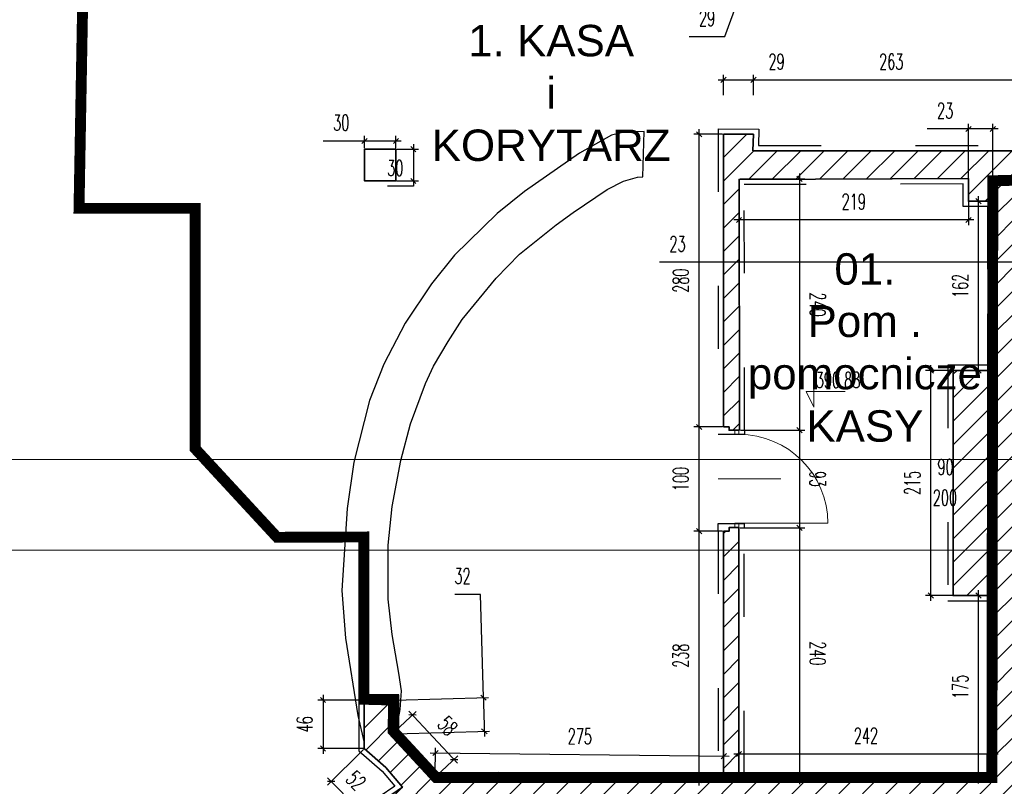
# Model space of a CAD drawing. Header units: millimetres. Extents: x 19887 to 192597, y -14203 to 39042.
# Tile 86 of 256: x 38478 to 39832, y -12135 to -11080. Entities that reach past the tile are written whole.
import ezdxf

# ---------------------------------------------------------------- set-up
doc = ezdxf.new("R2010")
doc.units = ezdxf.units.MM
doc.linetypes.add('ACAD_ISO03W100', pattern=[30, 12, -18])
doc.linetypes.add('DASHED2', pattern=[9.524999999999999, 6.35, -3.175])
doc.layers.get('Defpoints').update_dxf_attribs({"color": 4})
for name, color, linetype in [('A_DBA-RAMKI', 6, 'Continuous'), ('Basen_rzut_poziom_1_widok', 252, 'Continuous'), ('Sufit podwieszany', 252, 'Continuous'), ('Wymiarowanie', 3, 'Continuous'), ('Wypełnienie', 252, 'Continuous')]:
    doc.layers.add(name, color=color, linetype=linetype)
for name, color, linetype, lineweight in [('Basen_rzut_poziom_1_obrys', 252, 'Continuous', 35), ('Drzwi', 2, 'Continuous', 5), ('koty wysokościowe', 252, 'Continuous', 0), ('Tabela', 1, 'Continuous', 0)]:
    doc.layers.add(name, color=color, linetype=linetype, lineweight=lineweight)
doc.styles.add('ARIAL', font='arial.ttf')
doc.styles.add('ROMANS', font='romans.shx', dxfattribs={"width": 0.6})
doc.styles.get("Standard").update_dxf_attribs({"font": 'arial.ttf'})
doc.dimstyles.new('000001FB70622F18', dxfattribs={"dimtxt": 20, "dimasz": 5, "dimexe": 5, "dimexo": 1, "dimgap": 20, "dimtad": 1, "dimtoh": 1, "dimdec": 0, "dimtxsty": 'Standard', "dimblk": 'OBLIQUE', "dimcen": 0, "dimdle": 5, "dimclrd": 252, "dimclre": 252, "dimclrt": 252, "dimadec": 0, "dimazin": 0, "dimtfac": 1, "dimtdec": 0, "dimtmove": 0, "dimatfit": 3, "dimldrblk": 'OBLIQUE', "dimfxl": 150, "dimfxlon": 1, "dimlwd": 25, "dimlwe": 25, "dimarcsym": 1})

# ---------------------------------------------------------------- blocks, each defined once
blk = doc.blocks.new('_Oblique')
at = {"color": 0, "linetype": 'ByBlock', "lineweight": -2}
blk.add_line((-0.5, -0.5), (0.5, 0.5), dxfattribs=at)
blk = doc.blocks.new('*D790')
at = {"layer": 'Defpoints', "color": 0}
for p in [(2222.231062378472, -4423.974450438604), (2251.270633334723, -4423.548450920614), (2251.270633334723, -4489.403474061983)]:
    blk.add_point(p, dxfattribs=at)
at = {"layer": 'Wymiarowanie', "color": 252, "linetype": 'Continuous', "lineweight": 25}
for p, q in [((2222.231062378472, -4424.974450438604), (2222.231062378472, -4494.403474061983)), ((2251.270633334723, -4424.548450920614), (2251.270633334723, -4494.403474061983)), ((2217.231062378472, -4489.403474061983), (2256.270633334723, -4489.403474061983)), ((2223.210198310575, -4527.055913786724), (2236.750847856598, -4489.403474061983)), ((2189.067341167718, -4527.055913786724), (2223.210198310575, -4527.055913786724))]:
    blk.add_line(p, q, dxfattribs=at)
at = {"layer": 'Wymiarowanie', "color": 252, "linetype": 'ByBlock', "lineweight": 25, "xscale": 5, "yscale": 5, "zscale": 5, "rotation": 180}
blk.add_blockref('_Oblique', (2222.231062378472, -4489.403474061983), dxfattribs=at)
at = {"layer": 'Wymiarowanie', "color": 252, "linetype": 'ByBlock', "lineweight": 25, "xscale": 5, "yscale": 5, "zscale": 5}
blk.add_blockref('_Oblique', (2251.270633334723, -4489.403474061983), dxfattribs=at)
at = {"layer": 'Wymiarowanie', "color": 252, "insert": (2206.138769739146, -4509.555913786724), "char_height": 15, "attachment_point": 5, "style": 'ROMANS'}
blk.add_mtext('29', dxfattribs=at)
blk = doc.blocks.new('*D858')
at = {"layer": 'Defpoints', "color": 0}
for p in [(2502.587630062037, -4663.7963865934), (2479.095661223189, -4684.401289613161), (2479.095661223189, -4742.616133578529)]:
    blk.add_point(p, dxfattribs=at)
at = {"layer": 'Wymiarowanie', "color": 252, "linetype": 'Continuous', "lineweight": 25}
for p, q in [((2502.587630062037, -4664.7963865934), (2502.587630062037, -4747.616133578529)), ((2479.095661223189, -4685.401289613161), (2479.095661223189, -4747.616133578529)), ((2479.095661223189, -4742.616133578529), (2160.619633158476, -4742.616133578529)), ((2507.587630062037, -4742.616133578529), (2474.095661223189, -4742.616133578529))]:
    blk.add_line(p, q, dxfattribs=at)
at = {"layer": 'Wymiarowanie', "color": 252, "linetype": 'ByBlock', "lineweight": 25, "xscale": 5, "yscale": 5, "zscale": 5, "rotation": 180}
blk.add_blockref('_Oblique', (2479.095661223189, -4742.616133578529), dxfattribs=at)
at = {"layer": 'Wymiarowanie', "color": 252, "linetype": 'ByBlock', "lineweight": 25, "xscale": 5, "yscale": 5, "zscale": 5}
blk.add_blockref('_Oblique', (2502.587630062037, -4742.616133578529), dxfattribs=at)
at = {"layer": 'Wymiarowanie', "color": 252, "insert": (2177.90534744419, -4725.116133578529), "char_height": 15, "attachment_point": 5, "style": 'ROMANS'}
blk.add_mtext('23', dxfattribs=at)
blk = doc.blocks.new('*D854')
at = {"layer": 'Defpoints', "color": 0}
for p in [(2236.666631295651, -4663.039086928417), (2455.842424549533, -4662.717534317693), (2236.666631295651, -4702.297441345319)]:
    blk.add_point(p, dxfattribs=at)
at = {"layer": 'Wymiarowanie', "color": 252, "linetype": 'Continuous', "lineweight": 25}
for p, q in [((2236.666631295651, -4664.039086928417), (2236.666631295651, -4707.297441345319)), ((2455.842424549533, -4663.717534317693), (2455.842424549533, -4707.297441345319)), ((2460.842424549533, -4702.297441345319), (2231.666631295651, -4702.297441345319))]:
    blk.add_line(p, q, dxfattribs=at)
at = {"layer": 'Wymiarowanie', "color": 252, "linetype": 'ByBlock', "lineweight": 25, "xscale": 5, "yscale": 5, "zscale": 5, "rotation": 180}
blk.add_blockref('_Oblique', (2236.666631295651, -4702.297441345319), dxfattribs=at)
at = {"layer": 'Wymiarowanie', "color": 252, "linetype": 'ByBlock', "lineweight": 25, "xscale": 5, "yscale": 5, "zscale": 5}
blk.add_blockref('_Oblique', (2455.842424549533, -4702.297441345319), dxfattribs=at)
at = {"layer": 'Wymiarowanie', "color": 252, "insert": (2346.254527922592, -4684.797441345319), "char_height": 15, "attachment_point": 5, "style": 'ROMANS'}
blk.add_mtext('219', dxfattribs=at)
blk = doc.blocks.new('*D864')
at = {"layer": 'Defpoints', "color": 0}
for p in [(2455.842424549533, -4615.324202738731), (2455.842424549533, -4684.401289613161), (2479.095661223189, -4684.401289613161)]:
    blk.add_point(p, dxfattribs=at)
at = {"layer": 'Wymiarowanie', "color": 252, "linetype": 'Continuous', "lineweight": 25}
for p, q in [((2455.842424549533, -4615.324202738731), (2416.270995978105, -4615.324202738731)), ((2455.842424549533, -4683.401289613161), (2455.842424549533, -4610.324202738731)), ((2484.095661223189, -4615.324202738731), (2455.842424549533, -4615.324202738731)), ((2479.095661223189, -4683.401289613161), (2479.095661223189, -4610.324202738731))]:
    blk.add_line(p, q, dxfattribs=at)
at = {"layer": 'Wymiarowanie', "color": 252, "linetype": 'ByBlock', "lineweight": 25, "xscale": 5, "yscale": 5, "zscale": 5, "rotation": 180}
blk.add_blockref('_Oblique', (2455.842424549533, -4615.324202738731), dxfattribs=at)
at = {"layer": 'Wymiarowanie', "color": 252, "linetype": 'ByBlock', "lineweight": 25, "xscale": 5, "yscale": 5, "zscale": 5}
blk.add_blockref('_Oblique', (2479.095661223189, -4615.324202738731), dxfattribs=at)
at = {"layer": 'Wymiarowanie', "color": 252, "insert": (2433.556710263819, -4597.824202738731), "char_height": 15, "attachment_point": 5, "style": 'ROMANS'}
blk.add_mtext('23', dxfattribs=at)
blk = doc.blocks.new('*D863')
at = {"layer": 'Defpoints', "color": 0}
for p in [(2250.420535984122, -4568.48362377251), (2221.794271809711, -4584.006092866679), (2250.420535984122, -4584.006092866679)]:
    blk.add_point(p, dxfattribs=at)
at = {"layer": 'Wymiarowanie', "color": 252, "linetype": 'Continuous', "lineweight": 25}
for p, q in [((2216.794271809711, -4568.48362377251), (2250.420535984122, -4568.48362377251)), ((2221.794271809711, -4583.006092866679), (2221.794271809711, -4563.48362377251)), ((2250.420535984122, -4583.006092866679), (2250.420535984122, -4563.48362377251)), ((2250.420535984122, -4568.48362377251), (2289.563393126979, -4568.48362377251))]:
    blk.add_line(p, q, dxfattribs=at)
at = {"layer": 'Wymiarowanie', "color": 252, "linetype": 'ByBlock', "lineweight": 25, "xscale": 5, "yscale": 5, "zscale": 5, "rotation": 180}
blk.add_blockref('_Oblique', (2221.794271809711, -4568.48362377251), dxfattribs=at)
at = {"layer": 'Wymiarowanie', "color": 252, "linetype": 'ByBlock', "lineweight": 25, "xscale": 5, "yscale": 5, "zscale": 5}
blk.add_blockref('_Oblique', (2250.420535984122, -4568.48362377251), dxfattribs=at)
at = {"layer": 'Wymiarowanie', "color": 252, "insert": (2272.49196455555, -4550.98362377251), "char_height": 15, "attachment_point": 5, "style": 'ROMANS'}
blk.add_mtext('29', dxfattribs=at)
blk = doc.blocks.new('*D865')
at = {"layer": 'Defpoints', "color": 0}
for p in [(2513.699827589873, -4568.48362377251), (2250.420535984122, -4584.006092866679), (2513.699827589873, -4599.699627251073)]:
    blk.add_point(p, dxfattribs=at)
at = {"layer": 'Wymiarowanie', "color": 252, "linetype": 'Continuous', "lineweight": 25}
for p, q in [((2245.420535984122, -4568.48362377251), (2518.699827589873, -4568.48362377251)), ((2250.420535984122, -4583.006092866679), (2250.420535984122, -4563.48362377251)), ((2513.699827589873, -4598.699627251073), (2513.699827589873, -4563.48362377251))]:
    blk.add_line(p, q, dxfattribs=at)
at = {"layer": 'Wymiarowanie', "color": 252, "linetype": 'ByBlock', "lineweight": 25, "xscale": 5, "yscale": 5, "zscale": 5, "rotation": 180}
blk.add_blockref('_Oblique', (2250.420535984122, -4568.48362377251), dxfattribs=at)
at = {"layer": 'Wymiarowanie', "color": 252, "linetype": 'ByBlock', "lineweight": 25, "xscale": 5, "yscale": 5, "zscale": 5}
blk.add_blockref('_Oblique', (2513.699827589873, -4568.48362377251), dxfattribs=at)
at = {"layer": 'Wymiarowanie', "color": 252, "insert": (2382.060181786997, -4550.98362377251), "char_height": 15, "attachment_point": 5, "style": 'ROMANS'}
blk.add_mtext('263', dxfattribs=at)
blk = doc.blocks.new('*D876')
at = {"layer": 'Defpoints', "color": 0}
for p in [(2236.666631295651, -4663.039086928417), (2237.018926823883, -4903.169782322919), (2294.376238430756, -4903.169782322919)]:
    blk.add_point(p, dxfattribs=at)
at = {"layer": 'Wymiarowanie', "color": 252, "linetype": 'Continuous', "lineweight": 25}
for p, q in [((2237.666631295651, -4663.039086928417), (2299.376238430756, -4663.039086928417)), ((2294.376238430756, -4658.039086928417), (2294.376238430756, -4908.169782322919)), ((2238.018926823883, -4903.169782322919), (2299.376238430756, -4903.169782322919))]:
    blk.add_line(p, q, dxfattribs=at)
at = {"layer": 'Wymiarowanie', "color": 252, "linetype": 'ByBlock', "lineweight": 25, "xscale": 5, "yscale": 5, "zscale": 5}
for p, rotation in [((2294.376238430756, -4663.039086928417), 90), ((2294.376238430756, -4903.169782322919), 270)]:
    blk.add_blockref('_Oblique', p, dxfattribs=dict(at, rotation=rotation))
at = {"layer": 'Wymiarowanie', "color": 252, "insert": (2311.876238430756, -4783.104434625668), "char_height": 15, "attachment_point": 5, "rotation": 270, "style": 'ROMANS'}
blk.add_mtext('240', dxfattribs=at)
blk = doc.blocks.new('*D872')
at = {"layer": 'Defpoints', "color": 0}
for p in [(2237.018926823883, -4903.169782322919), (2236.623201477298, -4996.415590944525), (2294.376238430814, -4996.415590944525)]:
    blk.add_point(p, dxfattribs=at)
at = {"layer": 'Wymiarowanie', "color": 252, "linetype": 'Continuous', "lineweight": 25}
for p, q in [((2294.376238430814, -4898.169782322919), (2294.376238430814, -5001.415590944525)), ((2238.018926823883, -4903.169782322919), (2299.376238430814, -4903.169782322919)), ((2237.623201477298, -4996.415590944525), (2299.376238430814, -4996.415590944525))]:
    blk.add_line(p, q, dxfattribs=at)
at = {"layer": 'Wymiarowanie', "color": 252, "linetype": 'ByBlock', "lineweight": 25, "xscale": 5, "yscale": 5, "zscale": 5}
for p, rotation in [((2294.376238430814, -4903.169782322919), 90), ((2294.376238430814, -4996.415590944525), 270)]:
    blk.add_blockref('_Oblique', p, dxfattribs=dict(at, rotation=rotation))
at = {"layer": 'Wymiarowanie', "color": 252, "insert": (2311.876238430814, -4949.792686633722), "char_height": 15, "attachment_point": 5, "rotation": 270, "style": 'ROMANS'}
blk.add_mtext('93', dxfattribs=at)
blk = doc.blocks.new('*D873')
at = {"layer": 'Defpoints', "color": 0}
for p in [(2236.623201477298, -4996.415590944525), (2236.623201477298, -5236.437113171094), (2294.376238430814, -5236.437113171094)]:
    blk.add_point(p, dxfattribs=at)
at = {"layer": 'Wymiarowanie', "color": 252, "linetype": 'Continuous', "lineweight": 25}
for p, q in [((2294.376238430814, -4991.415590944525), (2294.376238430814, -5241.437113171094)), ((2237.623201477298, -4996.415590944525), (2299.376238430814, -4996.415590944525)), ((2237.623201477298, -5236.437113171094), (2299.376238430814, -5236.437113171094))]:
    blk.add_line(p, q, dxfattribs=at)
at = {"layer": 'Wymiarowanie', "color": 252, "linetype": 'ByBlock', "lineweight": 25, "xscale": 5, "yscale": 5, "zscale": 5}
for p, rotation in [((2294.376238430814, -4996.415590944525), 90), ((2294.376238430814, -5236.437113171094), 270)]:
    blk.add_blockref('_Oblique', p, dxfattribs=dict(at, rotation=rotation))
at = {"layer": 'Wymiarowanie', "color": 252, "insert": (2311.876238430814, -5116.42635205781), "char_height": 15, "attachment_point": 5, "rotation": 270, "style": 'ROMANS'}
blk.add_mtext('240', dxfattribs=at)
blk = doc.blocks.new('*D874')
at = {"layer": 'Defpoints', "color": 0}
for p in [(2465.453357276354, -5061.143528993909), (2479.095661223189, -5061.143528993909), (2479.095661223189, -5235.72528816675)]:
    blk.add_point(p, dxfattribs=at)
at = {"layer": 'Wymiarowanie', "color": 252, "linetype": 'Continuous', "lineweight": 25}
for p, q in [((2465.453357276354, -5240.72528816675), (2465.453357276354, -5056.143528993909)), ((2478.095661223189, -5061.143528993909), (2460.453357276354, -5061.143528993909)), ((2478.095661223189, -5235.72528816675), (2460.453357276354, -5235.72528816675))]:
    blk.add_line(p, q, dxfattribs=at)
at = {"layer": 'Wymiarowanie', "color": 252, "linetype": 'ByBlock', "lineweight": 25, "xscale": 5, "yscale": 5, "zscale": 5}
for p, rotation in [((2465.453357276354, -5061.143528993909), 90), ((2465.453357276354, -5235.72528816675), 270)]:
    blk.add_blockref('_Oblique', p, dxfattribs=dict(at, rotation=rotation))
at = {"layer": 'Wymiarowanie', "color": 252, "insert": (2447.953357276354, -5148.43440858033), "char_height": 15, "attachment_point": 5, "rotation": 90, "style": 'ROMANS'}
blk.add_mtext('175', dxfattribs=at)
blk = doc.blocks.new('*D877')
at = {"layer": 'Defpoints', "color": 0}
for p in [(2419.775474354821, -4846.080360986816), (2441.20565283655, -4846.080360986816), (2479.095661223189, -5061.143528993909)]:
    blk.add_point(p, dxfattribs=at)
at = {"layer": 'Wymiarowanie', "color": 252, "linetype": 'Continuous', "lineweight": 25}
for p, q in [((2419.775474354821, -5066.143528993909), (2419.775474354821, -4841.080360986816)), ((2440.20565283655, -4846.080360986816), (2414.775474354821, -4846.080360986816)), ((2478.095661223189, -5061.143528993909), (2414.775474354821, -5061.143528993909))]:
    blk.add_line(p, q, dxfattribs=at)
at = {"layer": 'Wymiarowanie', "color": 252, "linetype": 'ByBlock', "lineweight": 25, "xscale": 5, "yscale": 5, "zscale": 5}
for p, rotation in [((2419.775474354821, -4846.080360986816), 90), ((2419.775474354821, -5061.143528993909), 270)]:
    blk.add_blockref('_Oblique', p, dxfattribs=dict(at, rotation=rotation))
at = {"layer": 'Wymiarowanie', "color": 252, "insert": (2402.275474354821, -4953.611944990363), "char_height": 15, "attachment_point": 5, "rotation": 90, "style": 'ROMANS'}
blk.add_mtext('215', dxfattribs=at)
blk = doc.blocks.new('*D875')
at = {"layer": 'Defpoints', "color": 0}
for p in [(2465.45335727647, -4684.401289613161), (2479.095661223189, -4684.401289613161), (2441.20565283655, -4846.080360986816)]:
    blk.add_point(p, dxfattribs=at)
at = {"layer": 'Wymiarowanie', "color": 252, "linetype": 'Continuous', "lineweight": 25}
for p, q in [((2465.45335727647, -4851.080360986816), (2465.45335727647, -4679.401289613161)), ((2478.095661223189, -4684.401289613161), (2460.45335727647, -4684.401289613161)), ((2442.20565283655, -4846.080360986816), (2470.45335727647, -4846.080360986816))]:
    blk.add_line(p, q, dxfattribs=at)
at = {"layer": 'Wymiarowanie', "color": 252, "linetype": 'ByBlock', "lineweight": 25, "xscale": 5, "yscale": 5, "zscale": 5}
for p, rotation in [((2465.45335727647, -4684.401289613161), 90), ((2465.45335727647, -4846.080360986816), 270)]:
    blk.add_blockref('_Oblique', p, dxfattribs=dict(at, rotation=rotation))
at = {"layer": 'Wymiarowanie', "color": 252, "insert": (2447.95335727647, -4765.240825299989), "char_height": 15, "attachment_point": 5, "rotation": 90, "style": 'ROMANS'}
blk.add_mtext('162', dxfattribs=at)
blk = doc.blocks.new('*D878')
at = {"layer": 'Defpoints', "color": 0}
for p in [(2479.095661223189, -5212.578428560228), (2236.623201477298, -5236.437113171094), (2479.095661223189, -5236.437113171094)]:
    blk.add_point(p, dxfattribs=at)
at = {"layer": 'Wymiarowanie', "color": 252, "linetype": 'Continuous', "lineweight": 25}
for p, q in [((2236.623201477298, -5235.437113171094), (2236.623201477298, -5207.578428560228)), ((2479.095661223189, -5235.437113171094), (2479.095661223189, -5207.578428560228)), ((2231.623201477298, -5212.578428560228), (2484.095661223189, -5212.578428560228))]:
    blk.add_line(p, q, dxfattribs=at)
at = {"layer": 'Wymiarowanie', "color": 252, "linetype": 'ByBlock', "lineweight": 25, "xscale": 5, "yscale": 5, "zscale": 5, "rotation": 180}
blk.add_blockref('_Oblique', (2236.623201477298, -5212.578428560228), dxfattribs=at)
at = {"layer": 'Wymiarowanie', "color": 252, "linetype": 'ByBlock', "lineweight": 25, "xscale": 5, "yscale": 5, "zscale": 5}
blk.add_blockref('_Oblique', (2479.095661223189, -5212.578428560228), dxfattribs=at)
at = {"layer": 'Wymiarowanie', "color": 252, "insert": (2357.859431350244, -5195.078428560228), "char_height": 15, "attachment_point": 5, "style": 'ROMANS'}
blk.add_mtext('242', dxfattribs=at)
blk = doc.blocks.new('*D903')
at = {"layer": 'Defpoints', "color": 0}
for p in [(2198.535739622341, -4999.645318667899), (2221.820200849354, -4999.645318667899), (2221.836479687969, -5237.706415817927)]:
    blk.add_point(p, dxfattribs=at)
at = {"layer": 'Wymiarowanie', "color": 252, "linetype": 'Continuous', "lineweight": 25}
for p, q in [((2220.820200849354, -4999.645318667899), (2193.535739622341, -4999.645318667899)), ((2198.535739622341, -5242.706415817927), (2198.535739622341, -4994.645318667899)), ((2220.836479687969, -5237.706415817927), (2193.535739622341, -5237.706415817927))]:
    blk.add_line(p, q, dxfattribs=at)
at = {"layer": 'Wymiarowanie', "color": 252, "linetype": 'ByBlock', "lineweight": 25, "xscale": 5, "yscale": 5, "zscale": 5}
for p, rotation in [((2198.535739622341, -4999.645318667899), 90), ((2198.535739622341, -5237.706415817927), 270)]:
    blk.add_blockref('_Oblique', p, dxfattribs=dict(at, rotation=rotation))
at = {"layer": 'Wymiarowanie', "color": 252, "insert": (2181.035739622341, -5118.675867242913), "char_height": 15, "attachment_point": 5, "rotation": 90, "style": 'ROMANS'}
blk.add_mtext('238', dxfattribs=at)
blk = doc.blocks.new('*D891')
at = {"layer": 'Defpoints', "color": 0}
for p in [(2198.53573962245, -4900.090185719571), (2221.813393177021, -4900.090185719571), (2221.820200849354, -4999.645318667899)]:
    blk.add_point(p, dxfattribs=at)
at = {"layer": 'Wymiarowanie', "color": 252, "linetype": 'Continuous', "lineweight": 25}
for p, q in [((2220.813393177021, -4900.090185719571), (2193.53573962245, -4900.090185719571)), ((2198.53573962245, -5004.645318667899), (2198.53573962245, -4895.090185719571)), ((2220.820200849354, -4999.645318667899), (2193.53573962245, -4999.645318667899))]:
    blk.add_line(p, q, dxfattribs=at)
at = {"layer": 'Wymiarowanie', "color": 252, "linetype": 'ByBlock', "lineweight": 25, "xscale": 5, "yscale": 5, "zscale": 5}
for p, rotation in [((2198.53573962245, -4900.090185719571), 90), ((2198.53573962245, -4999.645318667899), 270)]:
    blk.add_blockref('_Oblique', p, dxfattribs=dict(at, rotation=rotation))
at = {"layer": 'Wymiarowanie', "color": 252, "insert": (2181.03573962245, -4949.867752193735), "char_height": 15, "attachment_point": 5, "rotation": 90, "style": 'ROMANS'}
blk.add_mtext('100', dxfattribs=at)
blk = doc.blocks.new('*D906')
at = {"layer": 'Defpoints', "color": 0}
for p in [(2198.53573962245, -4620.460061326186), (2221.794271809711, -4620.460061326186), (2221.813393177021, -4900.090185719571)]:
    blk.add_point(p, dxfattribs=at)
at = {"layer": 'Wymiarowanie', "color": 252, "linetype": 'Continuous', "lineweight": 25}
for p, q in [((2198.53573962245, -4905.090185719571), (2198.53573962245, -4615.460061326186)), ((2220.794271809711, -4620.460061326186), (2193.53573962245, -4620.460061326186)), ((2220.813393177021, -4900.090185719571), (2193.53573962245, -4900.090185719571))]:
    blk.add_line(p, q, dxfattribs=at)
at = {"layer": 'Wymiarowanie', "color": 252, "linetype": 'ByBlock', "lineweight": 25, "xscale": 5, "yscale": 5, "zscale": 5}
for p, rotation in [((2198.53573962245, -4620.460061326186), 90), ((2198.53573962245, -4900.090185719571), 270)]:
    blk.add_blockref('_Oblique', p, dxfattribs=dict(at, rotation=rotation))
at = {"layer": 'Wymiarowanie', "color": 252, "insert": (2181.03573962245, -4760.275123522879), "char_height": 15, "attachment_point": 5, "rotation": 90, "style": 'ROMANS'}
blk.add_mtext('280', dxfattribs=at)
blk = doc.blocks.new('*D904')
at = {"layer": 'Defpoints', "color": 0}
for p in [(1908.931226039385, -4634.745118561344), (1908.931226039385, -4665.047677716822), (1925.568283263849, -4665.047677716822)]:
    blk.add_point(p, dxfattribs=at)
at = {"layer": 'Wymiarowanie', "color": 252, "linetype": 'Continuous', "lineweight": 25}
for p, q in [((1909.931226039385, -4634.745118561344), (1930.568283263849, -4634.745118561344)), ((1925.568283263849, -4629.745118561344), (1925.568283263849, -4665.047677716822)), ((1909.931226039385, -4665.047677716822), (1930.568283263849, -4665.047677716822)), ((1925.568283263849, -4665.047677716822), (1925.568283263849, -4670.047677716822)), ((1925.568283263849, -4670.047677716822), (1900.99685469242, -4670.047677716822))]:
    blk.add_line(p, q, dxfattribs=at)
at = {"layer": 'Wymiarowanie', "color": 252, "linetype": 'ByBlock', "lineweight": 25, "xscale": 5, "yscale": 5, "zscale": 5}
for p, rotation in [((1925.568283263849, -4634.745118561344), 90), ((1925.568283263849, -4665.047677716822), 270)]:
    blk.add_blockref('_Oblique', p, dxfattribs=dict(at, rotation=rotation))
at = {"layer": 'Wymiarowanie', "color": 252, "insert": (1908.282568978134, -4652.547677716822), "char_height": 15, "attachment_point": 5, "style": 'ROMANS'}
blk.add_mtext('30', dxfattribs=at)
blk = doc.blocks.new('*D905')
at = {"layer": 'Defpoints', "color": 0}
for p in [(1878.94652116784, -4626.873292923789), (1878.94652116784, -4634.745118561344), (1908.931226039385, -4634.745118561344)]:
    blk.add_point(p, dxfattribs=at)
at = {"layer": 'Wymiarowanie', "color": 252, "linetype": 'Continuous', "lineweight": 25}
for p, q in [((1878.94652116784, -4626.873292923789), (1839.375092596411, -4626.873292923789)), ((1878.94652116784, -4633.745118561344), (1878.94652116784, -4621.873292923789)), ((1913.931226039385, -4626.873292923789), (1878.94652116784, -4626.873292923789)), ((1908.931226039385, -4633.745118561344), (1908.931226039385, -4621.873292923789))]:
    blk.add_line(p, q, dxfattribs=at)
at = {"layer": 'Wymiarowanie', "color": 252, "linetype": 'ByBlock', "lineweight": 25, "xscale": 5, "yscale": 5, "zscale": 5, "rotation": 180}
blk.add_blockref('_Oblique', (1878.94652116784, -4626.873292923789), dxfattribs=at)
at = {"layer": 'Wymiarowanie', "color": 252, "linetype": 'ByBlock', "lineweight": 25, "xscale": 5, "yscale": 5, "zscale": 5}
blk.add_blockref('_Oblique', (1908.931226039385, -4626.873292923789), dxfattribs=at)
at = {"layer": 'Wymiarowanie', "color": 252, "insert": (1856.660806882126, -4609.373292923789), "char_height": 15, "attachment_point": 5, "style": 'ROMANS'}
blk.add_mtext('30', dxfattribs=at)
blk = doc.blocks.new('*D908')
at = {"layer": 'Defpoints', "color": 0}
for p in [(1878.522868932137, -5161.0252431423), (1839.288677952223, -5207.422527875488), (1878.522868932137, -5207.422527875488)]:
    blk.add_point(p, dxfattribs=at)
at = {"layer": 'Wymiarowanie', "color": 252, "linetype": 'Continuous', "lineweight": 25}
for p, q in [((1877.522868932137, -5161.0252431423), (1834.288677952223, -5161.0252431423)), ((1839.288677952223, -5156.0252431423), (1839.288677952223, -5212.422527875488)), ((1877.522868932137, -5207.422527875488), (1834.288677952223, -5207.422527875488))]:
    blk.add_line(p, q, dxfattribs=at)
at = {"layer": 'Wymiarowanie', "color": 252, "linetype": 'ByBlock', "lineweight": 25, "xscale": 5, "yscale": 5, "zscale": 5}
for p, rotation in [((1839.288677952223, -5161.0252431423), 90), ((1839.288677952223, -5207.422527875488), 270)]:
    blk.add_blockref('_Oblique', p, dxfattribs=dict(at, rotation=rotation))
at = {"layer": 'Wymiarowanie', "color": 252, "insert": (1821.788677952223, -5184.223885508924), "char_height": 15, "attachment_point": 5, "rotation": 90, "style": 'ROMANS'}
blk.add_mtext('46', dxfattribs=at)
blk = doc.blocks.new('*D914')
at = {"layer": 'Defpoints', "color": 0}
for p in [(1906.642874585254, -5161.0252431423), (1993.341376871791, -5190.911920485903), (1907.518058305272, -5193.243261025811)]:
    blk.add_point(p, dxfattribs=at)
at = {"layer": 'Wymiarowanie', "color": 252, "linetype": 'Continuous', "lineweight": 25}
for p, q in [((1989.788728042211, -5060.128747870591), (1965.217299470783, -5060.128747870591)), ((1992.466193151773, -5158.693902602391), (1989.788728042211, -5060.128747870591)), ((1992.330421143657, -5153.695746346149), (1993.477148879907, -5195.910076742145)), ((1907.642505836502, -5160.998088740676), (1997.464349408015, -5158.558130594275)), ((1908.51768955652, -5193.216106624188), (1998.339533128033, -5190.776148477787))]:
    blk.add_line(p, q, dxfattribs=at)
at = {"layer": 'Wymiarowanie', "color": 252, "linetype": 'ByBlock', "lineweight": 25, "xscale": 5, "yscale": 5, "zscale": 5}
for p, rotation in [((1992.466193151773, -5158.693902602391), 91.5560238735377), ((1993.341376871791, -5190.911920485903), 271.5560238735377)]:
    blk.add_blockref('_Oblique', p, dxfattribs=dict(at, rotation=rotation))
at = {"layer": 'Wymiarowanie', "color": 252, "insert": (1972.503013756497, -5042.628747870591), "char_height": 15, "attachment_point": 5, "style": 'ROMANS'}
blk.add_mtext('32', dxfattribs=at)
blk = doc.blocks.new('*D917')
at = {"layer": 'Defpoints', "color": 0}
for p in [(1906.642874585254, -5192.310279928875), (1964.438291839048, -5217.842976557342), (1946.435345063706, -5234.73065625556)]:
    blk.add_point(p, dxfattribs=at)
at = {"layer": 'Wymiarowanie', "color": 252, "linetype": 'Continuous', "lineweight": 25}
for p, q in [((1907.37221129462, -5191.626125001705), (1928.292504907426, -5172.001825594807)), ((1921.225046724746, -5171.775916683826), (1967.859066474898, -5221.489660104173)), ((1947.164681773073, -5234.04650132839), (1968.084975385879, -5214.422201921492))]:
    blk.add_line(p, q, dxfattribs=at)
at = {"layer": 'Wymiarowanie', "color": 252, "linetype": 'ByBlock', "lineweight": 25, "xscale": 5, "yscale": 5, "zscale": 5}
for p, rotation in [((1924.645821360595, -5175.422600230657), 133.1691831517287), ((1964.438291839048, -5217.842976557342), 313.1691831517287)]:
    blk.add_blockref('_Oblique', p, dxfattribs=dict(at, rotation=rotation))
at = {"layer": 'Wymiarowanie', "color": 252, "insert": (1958.377713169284, -5185.803153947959), "char_height": 15, "attachment_point": 5, "rotation": 313.1691831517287, "style": 'ROMANS'}
blk.add_mtext('58', dxfattribs=at)
blk = doc.blocks.new('*D915')
at = {"layer": 'Defpoints', "color": 0}
for p in [(1878.522868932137, -5207.422527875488), (1915.131929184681, -5244.275244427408), (1883.550225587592, -5275.648141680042)]:
    blk.add_point(p, dxfattribs=at)
at = {"layer": 'Wymiarowanie', "color": 252, "linetype": 'Continuous', "lineweight": 25}
for p, q in [((1877.813420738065, -5208.127285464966), (1843.393924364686, -5242.319213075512)), ((1843.417377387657, -5235.248184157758), (1887.074013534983, -5279.195382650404)), ((1914.422480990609, -5244.980002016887), (1880.002984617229, -5279.171929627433))]:
    blk.add_line(p, q, dxfattribs=at)
at = {"layer": 'Wymiarowanie', "color": 252, "linetype": 'ByBlock', "lineweight": 25, "xscale": 5, "yscale": 5, "zscale": 5}
for p, rotation in [((1846.941165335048, -5238.795425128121), 134.8099633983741), ((1883.550225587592, -5275.648141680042), 314.8099633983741)]:
    blk.add_blockref('_Oblique', p, dxfattribs=dict(at, rotation=rotation))
at = {"layer": 'Wymiarowanie', "color": 252, "insert": (1870.73765551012, -5237.919062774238), "char_height": 15, "attachment_point": 5, "rotation": 314.8099633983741, "style": 'ROMANS'}
blk.add_mtext('52', dxfattribs=at)
blk = doc.blocks.new('*D916')
at = {"layer": 'Defpoints', "color": 0}
for p in [(2222.085951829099, -5214.618222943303), (1946.435345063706, -5234.73065625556), (2221.836479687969, -5237.706415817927)]:
    blk.add_point(p, dxfattribs=at)
at = {"layer": 'Wymiarowanie', "color": 252, "linetype": 'Continuous', "lineweight": 25}
for p, q in [((1946.446149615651, -5233.730714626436), (1946.73883996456, -5206.642755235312)), ((2221.847284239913, -5236.706474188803), (2222.139974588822, -5209.618514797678)), ((1941.685109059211, -5211.588440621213), (2227.085659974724, -5214.672245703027))]:
    blk.add_line(p, q, dxfattribs=at)
at = {"layer": 'Wymiarowanie', "color": 252, "linetype": 'ByBlock', "lineweight": 25, "xscale": 5, "yscale": 5, "zscale": 5}
for p, rotation in [((1946.684817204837, -5211.642463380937), 179.3809327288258), ((2222.085951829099, -5214.618222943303), 359.3809327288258)]:
    blk.add_blockref('_Oblique', p, dxfattribs=dict(at, rotation=rotation))
at = {"layer": 'Wymiarowanie', "color": 252, "insert": (2084.574464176, -5195.631364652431), "char_height": 15, "attachment_point": 5, "rotation": 359.38093272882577, "style": 'ROMANS'}
blk.add_mtext('275', dxfattribs=at)
blk = doc.blocks.new('G$CF5E15B28')
at = {"layer": 'Wypełnienie'}
h = blk.add_hatch(dxfattribs=at)
h.set_pattern_fill('ANSI31', color=253, scale=5.000000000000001, angle=90.00000000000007)
h.set_pattern_definition([(45.00000000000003, (3252.028049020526, -2175.28478632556), (-11.22532015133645, 11.22532015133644), [])])
h.paths.add_polyline_path([(2502.587630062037, -4663.7963865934), (2798.252794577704, -4664.490260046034), (2798.252794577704, -4636.426207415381), (2656.969415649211, -4636.426207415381), (2656.969415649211, -4636.153595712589), (2513.699827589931, -4636.153595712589), (2513.699827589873, -4636.153595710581), (2250.003649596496, -4636.153595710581), (2250.420535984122, -4620.460061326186), (2221.794271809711, -4620.460061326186), (2221.813393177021, -4900.090185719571), (2227.221378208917, -4900.090185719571), (2227.221378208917, -4903.169782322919), (2237.018926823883, -4903.169782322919), (2236.667273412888, -4663.476765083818), (2455.842424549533, -4662.717534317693), (2455.917537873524, -4684.401289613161), (2479.095661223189, -4684.401289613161), (2479.095661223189, -4846.080360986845), (2441.20565283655, -4846.080360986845), (2441.20565283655, -5061.143528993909), (2479.095661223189, -5061.143528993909), (2479.095661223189, -5235.72528816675), (2236.623201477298, -5236.437113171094), (2236.623201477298, -4996.115332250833), (2227.2790538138, -4996.115332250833), (2227.2790538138, -4999.645318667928), (2221.820200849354, -4999.645318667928), (2221.836479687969, -5237.706415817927), (1946.435345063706, -5234.73065625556), (1906.642874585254, -5192.310279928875), (1906.642874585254, -5161.0252431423), (1878.522868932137, -5161.0252431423), (1878.522868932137, -5207.422527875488), (1899.214956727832, -5225.451203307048), (1915.131929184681, -5244.275244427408), (1899.745525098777, -5254.880333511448), (1914.601360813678, -5276.355666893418), (1931.844754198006, -5263.099285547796), (1960.230240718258, -5268.276708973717), (2239.472803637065, -5268.501603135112), (2501.041948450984, -5266.380601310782), (2501.434288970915, -5157.506679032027), (2570.153238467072, -5157.506679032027), (2570.153238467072, -5152.933231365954), (2573.66294352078, -5152.933231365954), (2573.66294352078, -5140.201802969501), (2500.21930785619, -5140.201802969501)])
at = {"layer": 'Basen_rzut_poziom_1_obrys', "color": 253}
for points, elevation in [([(2221.794271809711, -4620.460061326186), (2250.420535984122, -4620.460061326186), (2250.003649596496, -4636.153595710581), (2513.699827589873, -4636.153595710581), (2513.699827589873, -4636.153595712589), (2656.969415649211, -4636.153595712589), (2656.969415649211, -4636.426207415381), (2798.252794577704, -4636.426207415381), (2798.252794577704, -4664.490260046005), (2502.587630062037, -4663.7963865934), (2500.21930785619, -5140.201802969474)], -2.819230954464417e-07), ([(2221.794271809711, -4620.460061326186), (2221.813393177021, -4900.090185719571)], -2.596688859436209e-07), ([(2479.095661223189, -4684.401289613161), (2455.842424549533, -4684.401289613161), (2455.842424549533, -4662.717534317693), (2236.667273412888, -4663.476765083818), (2236.66942166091, -4664.941047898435)], -2.539150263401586e-07), ([(2237.018926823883, -4903.169782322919), (2236.669421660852, -4664.941047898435)], -2.539150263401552e-07), ([(2479.095661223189, -4684.401289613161), (2479.095661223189, -4846.080360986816), (2441.20565283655, -4846.080360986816), (2441.20565283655, -5061.143528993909), (2479.095661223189, -5061.143528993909), (2479.095661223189, -5235.72528816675), (2236.623201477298, -5236.437113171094), (2236.623201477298, -4996.415590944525)], -2.631916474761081e-07), ([(2237.018926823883, -4903.169782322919), (2227.221378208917, -4903.169782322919), (2227.221378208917, -4900.089815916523), (2221.813393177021, -4900.090185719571)], -2.596688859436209e-07), ([(2221.820200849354, -4999.645318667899), (2221.836479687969, -5237.706415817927), (1946.435345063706, -5234.73065625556), (1906.642874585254, -5192.310279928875), (1906.642874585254, -5161.0252431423), (1878.522868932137, -5161.0252431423), (1878.522868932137, -5207.422527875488), (1899.214956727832, -5225.451203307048), (1915.131929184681, -5244.275244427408), (1899.745525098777, -5254.880333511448), (1914.601360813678, -5276.355666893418), (1931.844754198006, -5263.099285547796)], -2.536531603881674e-07), ([(2221.820200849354, -4999.645318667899), (2227.2790538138, -4999.645318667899), (2227.2790538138, -4996.115332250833), (2236.623201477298, -4996.115332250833), (2236.623201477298, -4996.415590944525)], -2.631916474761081e-07)]:
    blk.add_lwpolyline(points, dxfattribs=dict(at, elevation=elevation))
at = {"layer": 'Basen_rzut_poziom_1_obrys', "color": 253, "elevation": -2.339602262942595e-07}
blk.add_lwpolyline([(1878.94652116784, -4634.745118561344), (1908.931226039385, -4634.745118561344), (1908.931226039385, -4665.047677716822), (1878.94652116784, -4665.047677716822)], close=True, dxfattribs=at)
at = {"layer": 'Basen_rzut_poziom_1_widok', "color": 253, "linetype": 'Continuous', "ltscale": 5, "elevation": -2.489692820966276e-07}
blk.add_lwpolyline([(1907.518058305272, -5193.243261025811), (1910.805007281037, -5182.153361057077), (1912.871869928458, -5170.118641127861), (1914.12996185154, -5152.336006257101), (1911.796234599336, -5135.294406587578), (1905.415903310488, -5098.471783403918), (1901.642073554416, -5064.739854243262), (1901.5558443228, -5013.019329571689), (1905.441326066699, -4976.209172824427), (1913.489932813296, -4932.20446563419), (1922.727239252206, -4896.975997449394), (1937.09470179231, -4858.679085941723), (1944.906586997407, -4842.039302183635), (1958.884940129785, -4818.332975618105), (1972.220365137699, -4797.434676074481), (2004.747592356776, -4757.960498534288), (2026.852455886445, -4735.043467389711), (2061.91329863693, -4706.847334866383), (2078.326140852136, -4695.018103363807), (2110.718077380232, -4673.28757474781), (2126.262940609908, -4665.164841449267), (2139.756179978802, -4661.379483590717), (2144.830807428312, -4660.997217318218), (2145.980964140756, -4617.71800006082), (2128.354259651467, -4617.939600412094), (2114.829353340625, -4621.26343568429), (2084.342896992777, -4638.436612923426), (2031.85419733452, -4675.034084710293), (2005.469576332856, -4696.085079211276), (1964.854307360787, -4735.888710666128), (1943.00162716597, -4763.40126692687), (1917.743301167, -4800.841016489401), (1897.309649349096, -4839.982585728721), (1883.655287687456, -4874.719838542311), (1868.613861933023, -4933.71581327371), (1862.361462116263, -4978.102408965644), (1857.253011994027, -5056.385547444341), (1860.658657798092, -5101.767059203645), (1872.580183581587, -5175.672306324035), (1878.522868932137, -5202.050303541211)], dxfattribs=at)
at = {"layer": 'Drzwi', "color": 253}
for points, elevation in [([(2236.623201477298, -4903.169782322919), (2232.623201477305, -4903.169782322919), (2232.623201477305, -4907.169782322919), (2236.623201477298, -4907.169782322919)], -2.606933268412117e-07), ([(2236.623201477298, -4992.115332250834), (2232.623201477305, -4992.115332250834), (2232.623201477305, -4996.115332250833), (2236.623201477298, -4996.115332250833)], -2.631832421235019e-07)]:
    blk.add_lwpolyline(points, close=True, dxfattribs=dict(at, elevation=elevation))
for points, elevation in [([(2236.623201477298, -4949.642557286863), (2216.623201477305, -4949.642557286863)], -2.607664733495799e-07), ([(2236.623201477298, -4949.642557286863), (2276.623201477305, -4949.642557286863)], -2.641139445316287e-07), ([(2321.568751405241, -4992.115332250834), (2236.623201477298, -4992.115332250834)], -2.630712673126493e-07)]:
    blk.add_lwpolyline(points, dxfattribs=dict(at, elevation=elevation))
blk.add_arc((2236.623201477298, -4992.115332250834, -2.63071267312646e-07), 84.94554992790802, 0, 90, dxfattribs=at)
at = {"layer": 'koty wysokościowe', "color": 253, "elevation": 1.115803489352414e-06}
for points in [[(2308.16881506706, -4844.828366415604), (2308.16881506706, -4881.060340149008)], [(2300.668815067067, -4866.060340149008), (2308.16881506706, -4866.060340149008)], [(2308.16881506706, -4881.060340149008), (2300.668815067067, -4866.060340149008)], [(2308.16881506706, -4866.060340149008), (2338.168815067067, -4866.060340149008)]]:
    blk.add_lwpolyline(points, dxfattribs=at)
at = {"layer": 'Sufit podwieszany', "color": 253, "linetype": 'ACAD_ISO03W100', "ltscale": 5}
for points, elevation in [([(2216.793921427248, -4615.336253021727), (2255.555120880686, -4615.460061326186), (2255.138234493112, -4631.153595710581), (2508.699827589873, -4631.153595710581), (2508.699827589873, -4631.153595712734), (2661.969415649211, -4631.153595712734), (2661.969415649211, -4631.426207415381), (2803.252794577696, -4631.426207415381), (2803.252794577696, -4669.502007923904), (2507.562777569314, -4668.808076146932), (2505.244225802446, -5135.201802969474)], -2.82063473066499e-07), ([(2216.793921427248, -4615.336253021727), (2216.820200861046, -4907.343436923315)], -2.595933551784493e-07), ([(2474.095661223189, -4689.401289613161), (2450.842424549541, -4689.401289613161), (2450.842424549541, -4667.734884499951), (2241.674588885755, -4668.459449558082)], -2.542927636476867e-07), ([(2242.018921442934, -4903.162446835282), (2241.674588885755, -4668.459449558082)], -2.542927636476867e-07), ([(2474.095661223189, -4689.401289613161), (2474.095661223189, -4841.080360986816), (2436.205652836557, -4841.080360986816), (2436.205652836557, -5066.143528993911), (2474.095661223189, -5066.143528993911), (2474.095661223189, -5230.739945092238), (2241.623201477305, -5231.422413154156), (2241.623201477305, -4996.415590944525)], -2.634706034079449e-07), ([(2242.018921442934, -4903.162446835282), (2242.025052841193, -4907.341713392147), (2216.813889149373, -4907.343437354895)], -2.5959300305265e-07), ([(2216.820200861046, -4999.64566057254), (2216.820200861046, -4992.409042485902), (2241.623201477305, -4992.409042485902), (2241.623201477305, -4996.415590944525)], -2.634706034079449e-07), ([(2216.820200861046, -4999.64566057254), (2216.836134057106, -5232.652094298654), (1948.622530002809, -5229.753997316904), (1911.642874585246, -5190.332195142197), (1911.642874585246, -5156.0252431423), (1873.52286893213, -5156.0252431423), (1873.52286893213, -5209.697729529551), (1895.643012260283, -5228.970646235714), (1907.750950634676, -5243.289973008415), (1892.784138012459, -5253.60585840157), (1907.571138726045, -5274.981685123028), (1907.571138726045, -5274.981685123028)], -2.526315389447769e-07)]:
    blk.add_lwpolyline(points, dxfattribs=dict(at, elevation=elevation))
at = {"layer": 'Drzwi', "color": 253, "char_height": 15, "width": 190.296392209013, "attachment_point": 3, "style": 'ROMANS'}
for s, insert in [('90', (2441.611363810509, -4930.830490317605, -2.731783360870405e-07)), ('200', (2444.880142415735, -4960.206896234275, -2.735514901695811e-07))]:
    blk.add_mtext(s, dxfattribs=dict(at, insert=insert))
at = {"layer": 'koty wysokościowe', "color": 253, "insert": (2310.059979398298, -4847.734541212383, 1.11580348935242e-06), "char_height": 15, "width": 21553.28442977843, "attachment_point": 1, "style": 'ROMANS'}
blk.add_mtext('390.88', dxfattribs=at)
at = {"layer": 'Wymiarowanie', "color": 253}
for base, p1, p2, angle, override, picture, middle, dimtype in [((2251.270633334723, -4489.403474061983, -2.498156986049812e-07), (2222.231062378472, -4423.974450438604, -2.245471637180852e-07), (2251.270633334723, -4423.548450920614, -2.483322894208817e-07), 2.481438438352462e-14, {"dimtxt": 15, "dimgap": 10, "dimtxsty": 'ROMANS', "dimtmove": 1}, '*D790', (2213.210198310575, -4527.055913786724, 1.460387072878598e-09), 160), ((2479.095661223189, -4742.616133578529, -2.696146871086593e-07), (2502.587630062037, -4663.7963865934, -2.68718875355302e-07), (2479.095661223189, -4684.401289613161, -2.631916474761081e-07), 2.481438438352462e-14, {"dimtxt": 15, "dimgap": 10, "dimtxsty": 'ROMANS'}, '*D858', (2177.90534744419, -4742.616133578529, 1.460387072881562e-09), 160), ((1993.341376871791, -5190.911920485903, -2.550633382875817e-07), (1906.642874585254, -5161.0252431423, -2.536531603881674e-07), (1907.518058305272, -5193.243261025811, -2.489692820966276e-07), 271.5560238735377, {"dimtxt": 15, "dimgap": 10, "dimtxsty": 'ROMANS'}, '*D914', (1972.503013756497, -5060.128747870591, 1.460387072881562e-09), 161), ((1839.288677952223, -5207.422527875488, -2.469307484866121e-07), (1878.522868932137, -5161.0252431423, -2.536531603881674e-07), (1878.522868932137, -5207.422527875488, -2.536531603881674e-07), 270, {"dimtxt": 15, "dimgap": 10, "dimtxsty": 'ROMANS'}, '*D908', (1839.288677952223, -5184.223885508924, 1.460387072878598e-09), 161), ((1964.438291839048, -5217.842976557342, -2.542047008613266e-07), (1906.642874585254, -5192.310279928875, -2.536531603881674e-07), (1946.435345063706, -5234.73065625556, -2.536531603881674e-07), 313.1691831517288, {"dimtxt": 15, "dimgap": 10, "dimtxsty": 'ROMANS'}, '*D917', (1945.614320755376, -5197.775865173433, 1.460387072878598e-09), 161), ((1883.550225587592, -5275.648141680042, -2.513100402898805e-07), (1878.522868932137, -5207.422527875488, -2.536531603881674e-07), (1915.131929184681, -5244.275244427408, -2.536531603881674e-07), 314.809963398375, {"dimtxt": 15, "dimgap": 10, "dimtxsty": 'ROMANS'}, '*D915', (1858.322312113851, -5250.252320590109, 1.460387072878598e-09), 161)]:
    dim = blk.add_linear_dim(base=base, p1=p1, p2=p2, angle=angle, dimstyle='000001FB70622F18', override=override, dxfattribs=at)
    dim.commit()
    dim.dimension.update_dxf_attribs({"geometry": picture, "text_midpoint": middle, "dimtype": dimtype})
for base, p1, p2, angle, override, picture, middle in [((2250.420535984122, -4568.48362377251, -2.519820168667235e-07), (2221.794271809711, -4584.006092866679, -2.508194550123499e-07), (2250.420535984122, -4584.006092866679, -2.524165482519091e-07), 7.570325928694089e-14, {"dimtxt": 15, "dimgap": 10, "dimtxsty": 'ROMANS'}, '*D863', (2272.49196455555, -4550.98362377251, 1.460387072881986e-09)), ((2513.699827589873, -4568.48362377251, -2.666706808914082e-07), (2250.420535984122, -4584.006092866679, -2.524165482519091e-07), (2513.699827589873, -4599.699627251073, -2.675445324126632e-07), 7.570325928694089e-14, {"dimtxt": 15, "dimgap": 10, "dimtxsty": 'ROMANS', "dimtmove": 1}, '*D865', (2382.060181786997, -4550.98362377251, 1.460387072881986e-09)), ((2455.842424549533, -4615.324202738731, -2.647539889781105e-07), (2479.095661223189, -4684.401289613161, -2.679850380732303e-07), (2455.842424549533, -4684.401289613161, -2.539150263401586e-07), 2.481438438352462e-14, {"dimtxt": 15, "dimgap": 10, "dimtxsty": 'ROMANS'}, '*D864', (2433.556710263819, -4597.824202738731, 1.460387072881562e-09)), ((1878.94652116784, -4626.873292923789, -2.328915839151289e-07), (1908.931226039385, -4634.745118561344, -2.339602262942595e-07), (1878.94652116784, -4634.745118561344, -2.339602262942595e-07), 2.481438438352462e-14, {"dimtxt": 15, "dimgap": 10, "dimtxsty": 'ROMANS'}, '*D905', (1856.660806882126, -4609.373292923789, 1.460387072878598e-09)), ((2198.53573962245, -4620.460061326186, -2.505423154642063e-07), (2221.813393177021, -4900.090185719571, -2.596688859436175e-07), (2221.794271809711, -4620.460061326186, -2.596688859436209e-07), 90.00000000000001, {"dimtxt": 15, "dimgap": 10, "dimtxsty": 'ROMANS', "dimtmove": 1}, '*D906', (2181.03573962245, -4760.275123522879, 1.460387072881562e-09)), ((1925.568283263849, -4665.047677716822, -2.365613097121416e-07), (1908.931226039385, -4634.745118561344, -2.339602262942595e-07), (1908.931226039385, -4665.047677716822, -2.339602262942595e-07), 90.00000000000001, {"dimtxt": 15, "dimgap": 10, "dimtxsty": 'ROMANS'}, '*D904', (1908.282568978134, -4652.547677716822, 1.460387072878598e-09)), ((2236.666631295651, -4702.297441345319, -2.549606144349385e-07), (2455.842424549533, -4662.717534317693, -2.539150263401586e-07), (2236.666631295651, -4663.039086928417, -2.538616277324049e-07), 2.481438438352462e-14, {"dimtxt": 15, "dimgap": 10, "dimtxsty": 'ROMANS'}, '*D854', (2346.254527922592, -4684.797441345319, 1.460387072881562e-09)), ((2294.376238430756, -4903.169782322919, -2.638034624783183e-07), (2236.666631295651, -4663.039086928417, -2.538616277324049e-07), (2237.018926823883, -4903.169782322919, -2.539150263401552e-07), 90.00000000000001, {"dimtxt": 15, "dimgap": 10, "dimtad": 2, "dimtxsty": 'ROMANS'}, '*D876', (2311.876238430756, -4783.104434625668, 1.460387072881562e-09)), ((2465.45335727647, -4684.401289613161, -2.672239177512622e-07), (2441.20565283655, -4846.080360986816, -2.631916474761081e-07), (2479.095661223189, -4684.401289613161, -2.631916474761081e-07), 90.00000000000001, {"dimtxt": 15, "dimgap": 10, "dimtxsty": 'ROMANS', "dimtmove": 1}, '*D875', (2447.95335727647, -4765.240825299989, 1.460387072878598e-09)), ((2419.775474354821, -4846.080360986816, -2.692014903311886e-07), (2479.095661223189, -5061.143528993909, -2.631916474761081e-07), (2441.20565283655, -4846.080360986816, -2.631916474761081e-07), 90.00000000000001, {"dimtxt": 15, "dimgap": 10, "dimtxsty": 'ROMANS', "dimtmove": 1}, '*D877', (2402.275474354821, -4953.611944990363, 1.460387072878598e-09)), ((2198.53573962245, -4900.090185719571, -2.583701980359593e-07), (2221.820200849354, -4999.645318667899, -2.536531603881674e-07), (2221.813393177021, -4900.090185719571, -2.596688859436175e-07), 90.00000000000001, {"dimtxt": 15, "dimgap": 10, "dimtxsty": 'ROMANS', "dimtmove": 1}, '*D891', (2181.03573962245, -4949.867752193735, 1.460387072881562e-09)), ((2294.376238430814, -4996.415590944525, -2.664137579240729e-07), (2237.018926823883, -4903.169782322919, -2.539150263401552e-07), (2236.623201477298, -4996.415590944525, -2.631916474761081e-07), 90.00000000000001, {"dimtxt": 15, "dimgap": 10, "dimtad": 2, "dimtxsty": 'ROMANS', "dimtmove": 1}, '*D872', (2311.876238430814, -4949.792686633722, 1.460387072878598e-09)), ((2294.376238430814, -5236.437113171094, -2.731328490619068e-07), (2236.623201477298, -4996.415590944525, -2.631916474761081e-07), (2236.623201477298, -5236.437113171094, -2.631916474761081e-07), 90.00000000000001, {"dimtxt": 15, "dimgap": 10, "dimtad": 2, "dimtxsty": 'ROMANS', "dimtmove": 1}, '*D873', (2311.876238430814, -5116.42635205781, 1.460387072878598e-09)), ((2198.535739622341, -4999.645318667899, -2.611571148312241e-07), (2221.836479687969, -5237.706415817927, -2.536531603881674e-07), (2221.820200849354, -4999.645318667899, -2.536531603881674e-07), 90.00000000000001, {"dimtxt": 15, "dimgap": 10, "dimtxsty": 'ROMANS'}, '*D903', (2181.035739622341, -5118.675867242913, 1.460387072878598e-09)), ((2465.453357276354, -5061.143528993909, -2.777703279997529e-07), (2479.095661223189, -5235.72528816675, -2.631916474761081e-07), (2479.095661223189, -5061.143528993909, -2.631916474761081e-07), 90.00000000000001, {"dimtxt": 15, "dimgap": 10, "dimtxsty": 'ROMANS'}, '*D874', (2447.953357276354, -5148.43440858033, 1.460387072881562e-09)), ((2479.095661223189, -5212.578428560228, -2.827706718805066e-07), (2236.623201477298, -5236.437113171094, -2.631916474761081e-07), (2479.095661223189, -5236.437113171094, -2.631916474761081e-07), 2.481438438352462e-14, {"dimtxt": 15, "dimgap": 10, "dimtxsty": 'ROMANS'}, '*D878', (2357.859431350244, -5195.078428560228, 1.460387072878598e-09))]:
    dim = blk.add_linear_dim(base=base, p1=p1, p2=p2, angle=angle, dimstyle='000001FB70622F18', override=override, dxfattribs=at)
    dim.commit()
    dim.dimension.update_dxf_attribs({"geometry": picture, "text_midpoint": middle})
dim = blk.add_aligned_dim(p1=(1946.435345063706, -5234.73065625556, -2.536531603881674e-07), p2=(2221.836479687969, -5237.706415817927, -2.536531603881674e-07), distance=23.08954063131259, dimstyle='000001FB70622F18', override={"dimtxt": 15, "dimgap": 10, "dimtxsty": 'ROMANS'}, dxfattribs=at)
dim.commit()
dim.dimension.update_dxf_attribs({"geometry": '*D916', "text_midpoint": (2084.574464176, -5195.631364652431, 1.460387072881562e-09)})

msp = doc.modelspace()

# ---------------------------------------------------------------- linework, layer by layer
at = {"layer": 'A_DBA-RAMKI', "color": 210, "linetype": 'DASHED2', "ltscale": 10, "const_width": 15, "elevation": 1.768280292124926e-06}
msp.add_lwpolyline([(41608.04231735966, -10919.78817054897), (41602.08891561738, -11263.87799205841), (39816.17550022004, -11302.07610432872), (39814.93047788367, -12123.13251626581), (39050.29047788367, -12123.13251626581), (38991.23291951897, -12059.19659399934), (38991.84348746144, -12016.64565775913), (38950.91291951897, -12015.5460189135), (38950.91291951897, -11792.24606226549), (38831.62486976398, -11792.73227486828), (38718.85929018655, -11670.65185824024), (38718.85929018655, -11340.09216738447), (38559.16870034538, -11340.09216738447), (38565.98871782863, -10955.6168820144)], dxfattribs=at)
at = {"layer": 'Tabela'}
for points in [[(33941.5211429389, -11810.44959602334), (44441.5211429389, -11810.44959602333), (44441.5211429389, -4385.449596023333), (33941.5211429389, -4385.449596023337)], [(34441.5211429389, -11685.44959602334), (44316.5211429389, -11685.44959602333), (44316.5211429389, -4510.449596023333), (34441.5211429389, -4510.449596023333)]]:
    msp.add_lwpolyline(points, close=True, dxfattribs=at)

# ---------------------------------------------------------------- block references
at = {"xscale": 1.44, "yscale": 1.44, "zscale": 1.44}
msp.add_blockref('G$CF5E15B28', (36246.27774805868, -4584.769307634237, 1.614757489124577e-07), dxfattribs=at)

# ---------------------------------------------------------------- texts
at = {"layer": 'A_DBA-RAMKI', "color": 3, "ltscale": 60, "char_height": 43.19999999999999, "width": 1545.591956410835, "attachment_point": 5, "style": 'ARIAL'}
for s, insert in [('1. KASA \\Pi \\PKORYTARZ', (39208.59888327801, -11181.54955476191, -1.426161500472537e-07)), ('01.\\PPom .\\Ppomocnicze\\PKASY', (39640.18640864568, -11531.81190289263, -3.670785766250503e-07))]:
    msp.add_mtext(s, dxfattribs=dict(at, insert=insert))

doc.saveas('drawing.dxf')
